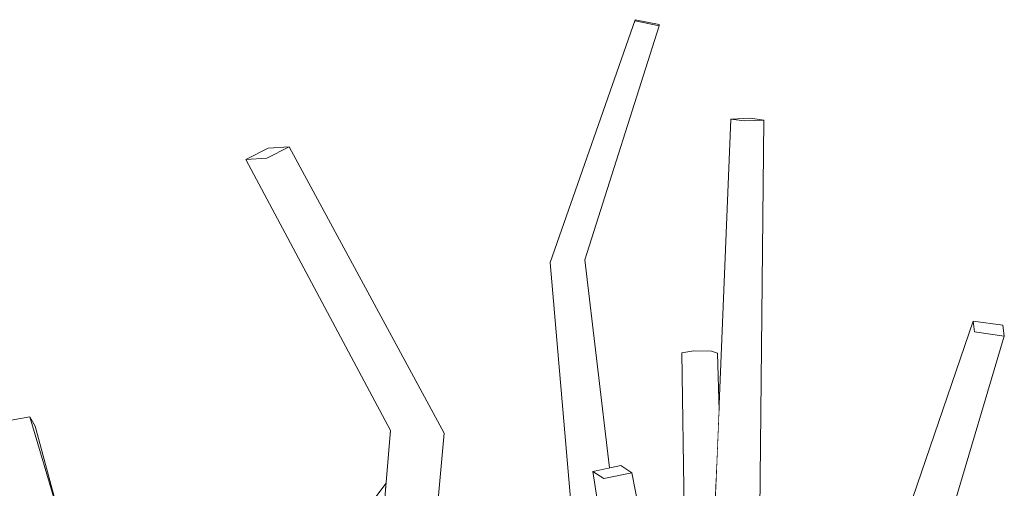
# Model space of a CAD drawing. Extents: x -289599 to -184549, y 66678 to 295474.
# Tile 45 of 256: x -282570 to -282459, y 72327 to 72380. Entities that reach past the tile are written whole.
import ezdxf

# ---------------------------------------------------------------- set-up
doc = ezdxf.new("R2010")
doc.units = 0
doc.header["$MEASUREMENT"] = 0
doc.linetypes.add('Wipeout_Contour', pattern=[1000, 0, -1000])
doc.layers.add('arch drzewa', color=8, linetype='Continuous')
doc.layers.add('arch drzewa_Nr_Pióra__4', color=8, linetype='Continuous', lineweight=9)

msp = doc.modelspace()

# ---------------------------------------------------------------- wipeouts: each hides what was drawn before it
at = {"color": 254, "linetype": 'Wipeout_Contour', "lineweight": 0, "ltscale": 1016722.438828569}
msp.add_wipeout([(-282489.28, 72321.95), (-282488.4, 72368.2), (-282489.93, 72368.41)], dxfattribs=at).dxf.layer = 'arch drzewa'
at = {"color": 254, "linetype": 'Wipeout_Contour', "lineweight": 0, "ltscale": 1355684.568215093}
msp.add_wipeout([(-282506.47, 72352.49), (-282509.77, 72352.3), (-282504.7, 72328.75), (-282503.66, 72328.96)], dxfattribs=at).dxf.layer = 'arch drzewa'
at = {"color": 254, "linetype": 'Wipeout_Contour', "lineweight": 0, "ltscale": 1016633.430563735}
msp.add_wipeout([(-282469.16, 72309.78), (-282458.97, 72343.88), (-282462.33, 72344.34)], dxfattribs=at).dxf.layer = 'arch drzewa'
at = {"color": 254, "linetype": 'Wipeout_Contour', "lineweight": 0, "ltscale": 1355624.724363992}
msp.add_wipeout([(-282492.11, 72342.16), (-282491.56, 72328.3), (-282491.27, 72335.45), (-282491.46, 72341.94)], dxfattribs=at).dxf.layer = 'arch drzewa'
at = {"color": 254, "linetype": 'Wipeout_Contour', "lineweight": 0, "ltscale": 1016936.013858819}
msp.add_wipeout([(-282568.68, 72333.68), (-282569.3, 72334.74), (-282565.87, 72323.21)], dxfattribs=at).dxf.layer = 'arch drzewa'
at = {"color": 254, "linetype": 'Wipeout_Contour', "lineweight": 0, "ltscale": 1016802.149766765}
msp.add_wipeout([(-282525.93, 72295.36), (-282522.37, 72332.9), (-282525.11, 72332.94)], dxfattribs=at).dxf.layer = 'arch drzewa'
at = {"color": 254, "linetype": 'Wipeout_Contour', "lineweight": 0, "ltscale": 1355775.12769098}
msp.add_wipeout([(-282528.96, 72327.23), (-282541.8, 72310.4), (-282539.97, 72308.47), (-282529.02, 72326.57)], dxfattribs=at).dxf.layer = 'arch drzewa'

# ---------------------------------------------------------------- next in the draw order: wipeouts: each hides what was drawn before it
at = {"color": 254, "linetype": 'Wipeout_Contour', "lineweight": 0, "ltscale": 1016716.768910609}
msp.add_wipeout([(-282486.67, 72322.65), (-282486.2, 72368.3), (-282488.4, 72368.2)], dxfattribs=at).dxf.layer = 'arch drzewa'
at = {"color": 254, "linetype": 'Wipeout_Contour', "lineweight": 0, "ltscale": 1694590.813920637}
msp.add_wipeout([(-282509.77, 72352.3), (-282505.95, 72316.83), (-282503.79, 72317.29), (-282505.57, 72328.57), (-282504.7, 72328.75)], dxfattribs=at).dxf.layer = 'arch drzewa'
at = {"color": 254, "linetype": 'Wipeout_Contour', "lineweight": 0, "ltscale": 1016638.676068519}
msp.add_wipeout([(-282462.33, 72344.34), (-282472.89, 72310.99), (-282469.16, 72309.78)], dxfattribs=at).dxf.layer = 'arch drzewa'
at = {"color": 254, "linetype": 'Wipeout_Contour', "lineweight": 0, "ltscale": 1016715.681280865}
msp.add_wipeout([(-282492.11, 72342.16), (-282491.62, 72326.74), (-282491.56, 72328.3)], dxfattribs=at).dxf.layer = 'arch drzewa'
at = {"color": 254, "linetype": 'Wipeout_Contour', "lineweight": 0, "ltscale": 1016930.662322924}
msp.add_wipeout([(-282560.23, 72304.25), (-282569.3, 72334.74), (-282573.19, 72334.03)], dxfattribs=at).dxf.layer = 'arch drzewa'
at = {"color": 254, "linetype": 'Wipeout_Contour', "lineweight": 0, "ltscale": 1016798.375620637}
msp.add_wipeout([(-282525.11, 72332.94), (-282527.81, 72293.43), (-282525.93, 72295.36)], dxfattribs=at).dxf.layer = 'arch drzewa'

# ---------------------------------------------------------------- next in the draw order: wipeouts: each hides what was drawn before it
at = {"color": 254, "linetype": 'Wipeout_Contour', "lineweight": 0, "ltscale": 1016770.248174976}
msp.add_wipeout([(-282505.95, 72316.83), (-282509.77, 72352.3), (-282510.39, 72352.21)], dxfattribs=at).dxf.layer = 'arch drzewa'
at = {"color": 254, "linetype": 'Wipeout_Contour', "lineweight": 0, "ltscale": 1016641.451402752}
msp.add_wipeout([(-282472.89, 72310.99), (-282462.33, 72344.34), (-282462.5, 72345.54)], dxfattribs=at).dxf.layer = 'arch drzewa'
at = {"color": 254, "linetype": 'Wipeout_Contour', "lineweight": 0, "ltscale": 1694527.284625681}
msp.add_wipeout([(-282492.11, 72342.16), (-282494.13, 72342.19), (-282492.52, 72317.26), (-282491.78, 72322.95), (-282491.62, 72326.74)], dxfattribs=at).dxf.layer = 'arch drzewa'
at = {"color": 254, "linetype": 'Wipeout_Contour', "lineweight": 0, "ltscale": 1016919.523176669}
msp.add_wipeout([(-282573.19, 72334.03), (-282565.22, 72303.94), (-282560.23, 72304.25)], dxfattribs=at).dxf.layer = 'arch drzewa'
at = {"color": 254, "linetype": 'Wipeout_Contour', "lineweight": 0, "ltscale": 1016809.490675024}
msp.add_wipeout([(-282527.81, 72293.43), (-282525.11, 72332.94), (-282528.47, 72333.19)], dxfattribs=at).dxf.layer = 'arch drzewa'

# ---------------------------------------------------------------- next in the draw order: linework, layer by layer
at = {"layer": 'arch drzewa_Nr_Pióra__4', "linetype": 'Continuous'}
for p, q in [((-282569.3, 72334.74), (-282573.19, 72334.03)), ((-282568.68, 72333.68), (-282569.3, 72334.74)), ((-282560.23, 72304.25), (-282569.3, 72334.74)), ((-282565.87, 72323.21), (-282568.68, 72333.68))]:
    msp.add_line(p, q, dxfattribs=at)

# ---------------------------------------------------------------- next in the draw order: wipeouts: each hides what was drawn before it
at = {"color": 254, "linetype": 'Wipeout_Contour', "lineweight": 0, "ltscale": 1016715.137110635}
msp.add_wipeout([(-282489.93, 72368.41), (-282491.78, 72322.95), (-282489.28, 72321.95)], dxfattribs=at).dxf.layer = 'arch drzewa'
at = {"color": 254, "linetype": 'Wipeout_Contour', "lineweight": 0, "ltscale": 1016759.658987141}
msp.add_wipeout([(-282510.39, 72352.21), (-282507.28, 72316.29), (-282505.95, 72316.83)], dxfattribs=at).dxf.layer = 'arch drzewa'
at = {"color": 254, "linetype": 'Wipeout_Contour', "lineweight": 0, "ltscale": 1016644.014218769}
msp.add_wipeout([(-282462.5, 72345.54), (-282473.72, 72312.87), (-282472.89, 72310.99)], dxfattribs=at).dxf.layer = 'arch drzewa'
at = {"color": 254, "linetype": 'Wipeout_Contour', "lineweight": 0, "ltscale": 1016713.581297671}
msp.add_wipeout([(-282494.13, 72342.19), (-282493.36, 72310.92), (-282492.52, 72317.26)], dxfattribs=at).dxf.layer = 'arch drzewa'
at = {"color": 254, "linetype": 'Wipeout_Contour', "lineweight": 0, "ltscale": 1694673.172166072}
msp.add_wipeout([(-282528.47, 72333.19), (-282531.25, 72299.23), (-282528.48, 72295.6), (-282530.27, 72292.78), (-282527.81, 72293.43)], dxfattribs=at).dxf.layer = 'arch drzewa'

# ---------------------------------------------------------------- next in the draw order: linework, layer by layer
at = {"layer": 'arch drzewa_Nr_Pióra__4', "linetype": 'Continuous'}
for p, q in [((-282491.46, 72341.94), (-282492.11, 72342.16)), ((-282491.27, 72335.45), (-282491.46, 72341.94)), ((-282541.8, 72310.4), (-282528.96, 72327.23))]:
    msp.add_line(p, q, dxfattribs=at)

# ---------------------------------------------------------------- next in the draw order: wipeouts: each hides what was drawn before it
at = {"color": 254, "linetype": 'Wipeout_Contour', "lineweight": 0, "ltscale": 1016771.610176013}
msp.add_wipeout([(-282506.47, 72352.49), (-282498.04, 72378.98), (-282500.75, 72379.51)], dxfattribs=at).dxf.layer = 'arch drzewa'
at = {"color": 254, "linetype": 'Wipeout_Contour', "lineweight": 0, "ltscale": 1016708.175534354}
msp.add_wipeout([(-282488.4, 72368.2), (-282489.28, 72321.95), (-282486.67, 72322.65)], dxfattribs=at).dxf.layer = 'arch drzewa'
at = {"color": 254, "linetype": 'Wipeout_Contour', "lineweight": 0, "ltscale": 1016856.31895621}
msp.add_wipeout([(-282522.37, 72332.9), (-282539.94, 72365.28), (-282542.48, 72364.01)], dxfattribs=at).dxf.layer = 'arch drzewa'
at = {"color": 254, "linetype": 'Wipeout_Contour', "lineweight": 0, "ltscale": 1355511.509897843}
msp.add_wipeout([(-282462.5, 72345.54), (-282462.33, 72344.34), (-282458.97, 72343.88), (-282459.14, 72345.09)], dxfattribs=at).dxf.layer = 'arch drzewa'
at = {"color": 254, "linetype": 'Wipeout_Contour', "lineweight": 0, "ltscale": 1355624.020081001}
msp.add_wipeout([(-282494.13, 72342.19), (-282495.49, 72341.99), (-282493.86, 72307.13), (-282493.36, 72310.92)], dxfattribs=at).dxf.layer = 'arch drzewa'

# ---------------------------------------------------------------- next in the draw order: linework, layer by layer
at = {"layer": 'arch drzewa_Nr_Pióra__4', "linetype": 'Continuous'}
for p, q in [((-282473.72, 72312.87), (-282462.5, 72345.54)), ((-282462.5, 72345.54), (-282459.14, 72345.09)), ((-282462.33, 72344.34), (-282462.5, 72345.54)), ((-282459.14, 72345.09), (-282458.97, 72343.88)), ((-282469.16, 72309.78), (-282458.97, 72343.88)), ((-282458.97, 72343.88), (-282462.33, 72344.34))]:
    msp.add_line(p, q, dxfattribs=at)

# ---------------------------------------------------------------- next in the draw order: wipeouts: each hides what was drawn before it
at = {"color": 254, "linetype": 'Wipeout_Contour', "lineweight": 0, "ltscale": 1016776.195345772}
msp.add_wipeout([(-282500.75, 72379.51), (-282509.77, 72352.3), (-282506.47, 72352.49)], dxfattribs=at).dxf.layer = 'arch drzewa'
at = {"color": 254, "linetype": 'Wipeout_Contour', "lineweight": 0, "ltscale": 1355640.033148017}
msp.add_wipeout([(-282488.4, 72368.2), (-282486.2, 72368.3), (-282487.72, 72368.51), (-282489.93, 72368.41)], dxfattribs=at).dxf.layer = 'arch drzewa'
at = {"color": 254, "linetype": 'Wipeout_Contour', "lineweight": 0, "ltscale": 1016834.785318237}
msp.add_wipeout([(-282542.48, 72364.01), (-282525.11, 72332.94), (-282522.37, 72332.9)], dxfattribs=at).dxf.layer = 'arch drzewa'
at = {"color": 254, "linetype": 'Wipeout_Contour', "lineweight": 0, "ltscale": 1355612.883982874}
msp.add_wipeout([(-282493.86, 72307.13), (-282495.49, 72341.99), (-282494.85, 72300.2), (-282494.79, 72300.05)], dxfattribs=at).dxf.layer = 'arch drzewa'

# ---------------------------------------------------------------- next in the draw order: linework, layer by layer
at = {"layer": 'arch drzewa_Nr_Pióra__4', "linetype": 'Continuous'}
for p, q in [((-282491.78, 72322.95), (-282489.93, 72368.41)), ((-282489.93, 72368.41), (-282487.72, 72368.51)), ((-282488.4, 72368.2), (-282489.93, 72368.41)), ((-282486.2, 72368.3), (-282488.4, 72368.2)), ((-282487.72, 72368.51), (-282486.2, 72368.3)), ((-282486.67, 72322.65), (-282486.2, 72368.3)), ((-282494.13, 72342.19), (-282495.49, 72341.99)), ((-282492.11, 72342.16), (-282494.13, 72342.19))]:
    msp.add_line(p, q, dxfattribs=at)

# ---------------------------------------------------------------- next in the draw order: wipeouts: each hides what was drawn before it
at = {"color": 254, "linetype": 'Wipeout_Contour', "lineweight": 0, "ltscale": 1016777.895345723}
msp.add_wipeout([(-282509.77, 72352.3), (-282500.75, 72379.51), (-282500.76, 72379.66)], dxfattribs=at).dxf.layer = 'arch drzewa'
at = {"color": 254, "linetype": 'Wipeout_Contour', "lineweight": 0, "ltscale": 1016863.426581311}
msp.add_wipeout([(-282525.11, 72332.94), (-282542.48, 72364.01), (-282544.84, 72363.86)], dxfattribs=at).dxf.layer = 'arch drzewa'
at = {"color": 254, "linetype": 'Wipeout_Contour', "lineweight": 0, "ltscale": 1016728.032223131}
msp.add_wipeout([(-282494.31, 72294.04), (-282501.13, 72328.42), (-282504.3, 72327.76)], dxfattribs=at).dxf.layer = 'arch drzewa'

# ---------------------------------------------------------------- next in the draw order: wipeouts: each hides what was drawn before it
at = {"color": 254, "linetype": 'Wipeout_Contour', "lineweight": 0, "ltscale": 1016779.693942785}
msp.add_wipeout([(-282500.76, 72379.66), (-282510.39, 72352.21), (-282509.77, 72352.3)], dxfattribs=at).dxf.layer = 'arch drzewa'
at = {"color": 254, "linetype": 'Wipeout_Contour', "lineweight": 0, "ltscale": 1016843.01052829}
msp.add_wipeout([(-282544.84, 72363.86), (-282528.47, 72333.19), (-282525.11, 72332.94)], dxfattribs=at).dxf.layer = 'arch drzewa'
at = {"color": 254, "linetype": 'Wipeout_Contour', "lineweight": 0, "ltscale": 1016716.23516217}
msp.add_wipeout([(-282504.3, 72327.76), (-282497.68, 72292.07), (-282494.31, 72294.04)], dxfattribs=at).dxf.layer = 'arch drzewa'

# ---------------------------------------------------------------- next in the draw order: linework, layer by layer
at = {"layer": 'arch drzewa_Nr_Pióra__4', "linetype": 'Continuous'}
for p, q in [((-282507.28, 72316.29), (-282510.39, 72352.21)), ((-282494.85, 72300.2), (-282495.49, 72341.99)), ((-282531.25, 72299.19), (-282528.47, 72333.19)), ((-282525.93, 72295.36), (-282522.37, 72332.9))]:
    msp.add_line(p, q, dxfattribs=at)

# ---------------------------------------------------------------- next in the draw order: wipeouts: each hides what was drawn before it
at = {"color": 254, "linetype": 'Wipeout_Contour', "lineweight": 0, "ltscale": 1355694.423651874}
msp.add_wipeout([(-282500.76, 72379.66), (-282500.75, 72379.51), (-282498.04, 72378.98), (-282498.05, 72379.12)], dxfattribs=at).dxf.layer = 'arch drzewa'
at = {"color": 254, "linetype": 'Wipeout_Contour', "lineweight": 0, "ltscale": 1355847.661626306}
msp.add_wipeout([(-282544.84, 72363.86), (-282542.48, 72364.01), (-282539.94, 72365.28), (-282542.3, 72365.13)], dxfattribs=at).dxf.layer = 'arch drzewa'
at = {"color": 254, "linetype": 'Wipeout_Contour', "lineweight": 0, "ltscale": 1016735.041500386}
msp.add_wipeout([(-282497.68, 72292.07), (-282504.3, 72327.76), (-282505.57, 72328.57)], dxfattribs=at).dxf.layer = 'arch drzewa'

# ---------------------------------------------------------------- next in the draw order: linework, layer by layer
at = {"layer": 'arch drzewa_Nr_Pióra__4', "linetype": 'Continuous'}
for p, q in [((-282510.39, 72352.21), (-282500.76, 72379.66)), ((-282500.76, 72379.66), (-282498.05, 72379.12)), ((-282500.75, 72379.51), (-282500.76, 72379.66)), ((-282498.04, 72378.98), (-282500.75, 72379.51)), ((-282506.47, 72352.49), (-282498.04, 72378.98)), ((-282498.05, 72379.12), (-282498.04, 72378.98)), ((-282544.84, 72363.86), (-282542.3, 72365.13)), ((-282539.94, 72365.28), (-282542.48, 72364.01)), ((-282542.3, 72365.13), (-282539.94, 72365.28)), ((-282522.37, 72332.9), (-282539.94, 72365.28)), ((-282542.48, 72364.01), (-282544.84, 72363.86)), ((-282528.47, 72333.19), (-282544.84, 72363.86))]:
    msp.add_line(p, q, dxfattribs=at)

# ---------------------------------------------------------------- next in the draw order: wipeouts: each hides what was drawn before it
at = {"color": 254, "linetype": 'Wipeout_Contour', "lineweight": 0, "ltscale": 1016722.833606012}
msp.add_wipeout([(-282505.57, 72328.57), (-282499.91, 72292.7), (-282497.68, 72292.07)], dxfattribs=at).dxf.layer = 'arch drzewa'

# ---------------------------------------------------------------- next in the draw order: wipeouts: each hides what was drawn before it
at = {"color": 254, "linetype": 'Wipeout_Contour', "lineweight": 0, "ltscale": 1355661.897249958}
msp.add_wipeout([(-282501.13, 72328.42), (-282502.4, 72329.22), (-282505.57, 72328.57), (-282504.3, 72327.76)], dxfattribs=at).dxf.layer = 'arch drzewa'

# ---------------------------------------------------------------- next in the draw order: linework, layer by layer
at = {"layer": 'arch drzewa_Nr_Pióra__4', "linetype": 'Continuous'}
for p, q in [((-282503.66, 72328.96), (-282506.47, 72352.49)), ((-282505.57, 72328.57), (-282502.4, 72329.22)), ((-282502.4, 72329.22), (-282501.13, 72328.42)), ((-282504.3, 72327.76), (-282505.57, 72328.57)), ((-282499.91, 72292.7), (-282505.57, 72328.57)), ((-282501.13, 72328.42), (-282504.3, 72327.76)), ((-282494.31, 72294.04), (-282501.13, 72328.42))]:
    msp.add_line(p, q, dxfattribs=at)

doc.saveas('drawing.dxf')
